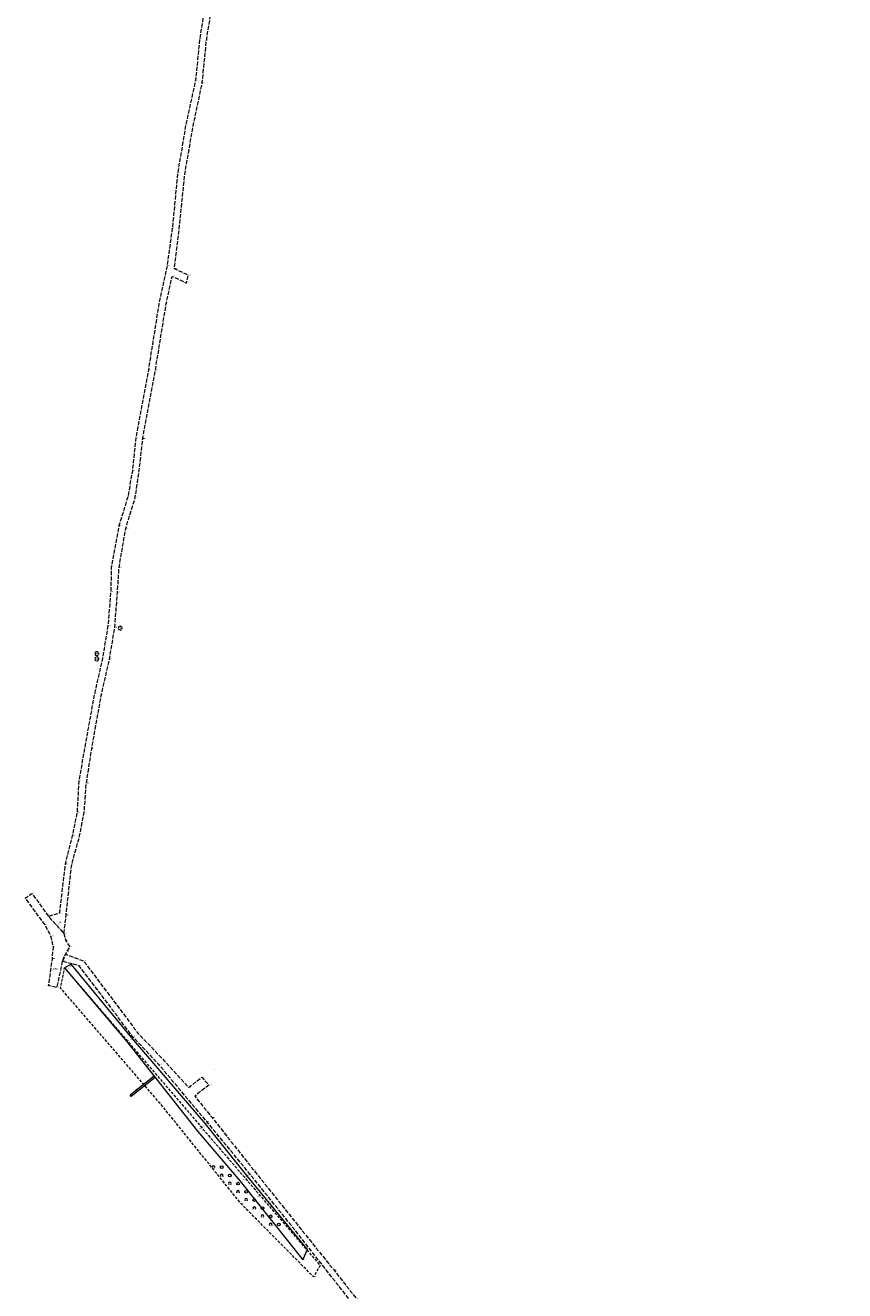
# Model space of a CAD drawing. Header units: metres. Extents: x 5550599 to 5555211, y 5707845 to 5713518.
# Tile 26 of 31: x 5550599 to 5550900, y 5711953 to 5712418. Entities that reach past the tile are written whole.
import ezdxf
from ezdxf.enums import TextEntityAlignment as Align

# ---------------------------------------------------------------- set-up
doc = ezdxf.new("R2010")
doc.units = ezdxf.units.M
doc.header["$MEASUREMENT"] = 0
doc.linetypes.add('2 1', pattern=[3, 2, -1])
doc.linetypes.add('3 1', pattern=[4, 3, -1])
for name, color, linetype, lineweight in [('Dzialki', 7, 'Continuous', 18), ('OTKR - Rów przydrożny', 7, 'Continuous', 15), ('OTKR - Rów przydrożny - symbol', 7, 'Continuous', 15), ('OTKU - Obszar utwardzony', 7, 'Continuous', 15), ('OTKU_O - Obszar utwardzony', 7, 'Continuous', 15), ('OTZK - Zadrzewienie lub zakrzewienie', 7, 'Continuous', 15), ('OTZL - Drzewo liściaste', 7, 'Continuous', 15)]:
    doc.layers.add(name, color=color, linetype=linetype, lineweight=lineweight)
doc.styles.add('MapaZas', font='arial.ttf', dxfattribs={"width": 0.87, "height": 0.9})

# ---------------------------------------------------------------- blocks, each defined once
blk = doc.blocks.new('OTZK_1776')
at = {"layer": 'OTZK - Zadrzewienie lub zakrzewienie', "color": 7, "linetype": 'Continuous', "lineweight": 18}
blk.add_circle((3, 0), 1, dxfattribs=at)
blk.add_arc((-3, 0), 1, 318.59038, 221.40962, dxfattribs=at)
blk = doc.blocks.new('OTZK_1777')
at = {"layer": 'OTZK - Zadrzewienie lub zakrzewienie', "color": 7, "linetype": 'Continuous', "lineweight": 18}
blk.add_circle((3, 0), 1, dxfattribs=at)
blk.add_arc((-3, 0), 1, 318.59038, 221.40962, dxfattribs=at)
blk = doc.blocks.new('OTZK_1778')
at = {"layer": 'OTZK - Zadrzewienie lub zakrzewienie', "color": 7, "linetype": 'Continuous', "lineweight": 18}
blk.add_circle((3, 0), 1, dxfattribs=at)
blk.add_arc((-3, 0), 1, 318.59038, 221.40962, dxfattribs=at)
blk = doc.blocks.new('OTZK_1779')
at = {"layer": 'OTZK - Zadrzewienie lub zakrzewienie', "color": 7, "linetype": 'Continuous', "lineweight": 18}
blk.add_circle((3, 0), 1, dxfattribs=at)
blk.add_arc((-3, 0), 1, 318.59038, 221.40962, dxfattribs=at)
blk = doc.blocks.new('OTZK_1780')
at = {"layer": 'OTZK - Zadrzewienie lub zakrzewienie', "color": 7, "linetype": 'Continuous', "lineweight": 18}
blk.add_circle((3, 0), 1, dxfattribs=at)
blk.add_arc((-3, 0), 1, 318.59038, 221.40962, dxfattribs=at)
blk = doc.blocks.new('OTZK_1781')
at = {"layer": 'OTZK - Zadrzewienie lub zakrzewienie', "color": 7, "linetype": 'Continuous', "lineweight": 18}
blk.add_circle((3, 0), 1, dxfattribs=at)
blk.add_arc((-3, 0), 1, 318.59038, 221.40962, dxfattribs=at)
blk = doc.blocks.new('OTZK_1782')
at = {"layer": 'OTZK - Zadrzewienie lub zakrzewienie', "color": 7, "linetype": 'Continuous', "lineweight": 18}
blk.add_circle((3, 0), 1, dxfattribs=at)
blk.add_arc((-3, 0), 1, 318.59038, 221.40962, dxfattribs=at)
blk = doc.blocks.new('OTZK_1783')
at = {"layer": 'OTZK - Zadrzewienie lub zakrzewienie', "color": 7, "linetype": 'Continuous', "lineweight": 18}
blk.add_circle((3, 0), 1, dxfattribs=at)
blk.add_arc((-3, 0), 1, 318.59038, 221.40962, dxfattribs=at)
blk = doc.blocks.new('*U1872')
at = {"layer": 'OTZK - Zadrzewienie lub zakrzewienie', "color": 7, "linetype": 'Continuous', "lineweight": 18, "xscale": 0.5, "yscale": 0.5, "zscale": 0.5}
for name, p in [('OTZK_1783', (0, 10.5)), ('OTZK_1782', (3, 7.5)), ('OTZK_1781', (6, 4.5)), ('OTZK_1780', (9, 1.5)), ('OTZK_1779', (12, -1.5)), ('OTZK_1778', (15, -4.5)), ('OTZK_1777', (18, -7.5)), ('OTZK_1776', (21, -10.5))]:
    blk.add_blockref(name, p, dxfattribs=at)
blk = doc.blocks.new('OTZL')
at = {"layer": 'OTZL - Drzewo liściaste', "color": 96, "linetype": 'Continuous', "lineweight": 18, "true_color": 0x008700, "flags": 128}
blk.add_lwpolyline([(-0.05, 0, 1), (0.05, 0, 1), (-0.05, 0)], format="xyb", dxfattribs=at)
at = {"layer": 'OTZL - Drzewo liściaste', "color": 96, "linetype": 'Continuous', "lineweight": 18, "true_color": 0x008700}
for centre, start, end in [((-0.65, 0.47), 84, 204), ((0.25, 0.76), 12, 132), ((0.8, 0), 300, 60), ((-0.65, -0.47), 156, 276), ((0.25, -0.76), 228, 348)]:
    blk.add_arc(centre, 0.7, start, end, dxfattribs=at)

msp = doc.modelspace()

# ---------------------------------------------------------------- linework, layer by layer
at = {"layer": 'OTKR - Rów przydrożny', "color": 7, "linetype": 'Continuous', "lineweight": 18, "flags": 128}
msp.add_lwpolyline([(5550680.22, 5711995.5), (5550665.07, 5712014.48), (5550637.99, 5712046.04), (5550615.65, 5712073.11), (5550613.26, 5712071.74), (5550636.06, 5712044.83), (5550662.05, 5712011.84), (5550677.79, 5711993.41), (5550700.79, 5711964.55), (5550702.56, 5711968.32), (5550680.22, 5711995.5)], close=True, dxfattribs=at)
at = {"layer": 'OTKR - Rów przydrożny - symbol', "color": 7, "linetype": 'Continuous', "lineweight": 18}
for p, q in [((5550646.2, 5712031.96), (5550637.37, 5712025)), ((5550646.51, 5712031.57), (5550637.68, 5712024.61))]:
    msp.add_line(p, q, dxfattribs=at)
at = {"layer": 'OTKR - Rów przydrożny - symbol', "color": 7, "linetype": 'Continuous', "lineweight": 18, "transparency": 33554457, "flags": 128}
for points in [[(5550646.51, 5712031.57), (5550646.2, 5712031.96), (5550646.2, 5712031.96)], [(5550637.68, 5712024.61), (5550637.37, 5712025), (5550637.37, 5712025)]]:
    msp.add_lwpolyline(points, dxfattribs=at)
at = {"layer": 'OTKU - Obszar utwardzony', "color": 7, "linetype": '3 1', "lineweight": 18, "ltscale": 0.5, "flags": 128}
for points in [[(5550613.04, 5712084.35), (5550613.81, 5712091.12), (5550615.87, 5712109.73), (5550618.62, 5712119.53), (5550620.46, 5712128.85), (5550621.27, 5712139.55), (5550623.22, 5712152.12), (5550626.74, 5712171.8), (5550629.76, 5712185.04), (5550631.71, 5712196.76), (5550632.69, 5712209.6), (5550633.29, 5712218.77), (5550635.72, 5712233.11), (5550639.21, 5712244.44), (5550640.67, 5712254.3), (5550641.97, 5712265.97), (5550646.58, 5712291.04), (5550650.63, 5712315.72), (5550652.77, 5712325.64), (5550658.06, 5712323.2), (5550658.66, 5712326.06), (5550653.59, 5712328.4), (5550655.37, 5712343), (5550657.44, 5712363.21), (5550660.5, 5712380.91), (5550663.85, 5712396.68), (5550665.36, 5712412.19), (5550670.44, 5712443.39), (5550672.89, 5712458.94), (5550677.72, 5712487.35), (5550680.46, 5712502.31), (5550682.52, 5712522.17), (5550684.15, 5712536.05), (5550687.53, 5712553.81), (5550688.48, 5712558.46), (5550691.62, 5712576.49), (5550694.73, 5712592.61), (5550700.9, 5712593.62), (5550714.26, 5712595.2), (5550713.75, 5712597.9), (5550695.65, 5712596.28), (5550695.96, 5712601.22), (5550698.17, 5712616.21), (5550701.71, 5712638.24), (5550705.5, 5712662.76), (5550711.1, 5712694.61), (5550713.31, 5712712.09), (5550715.31, 5712729.24), (5550718.98, 5712747.14), (5550723.66, 5712776.65), (5550724.69, 5712784.09), (5550729.34, 5712815.07), (5550733.41, 5712841.09), (5550737.36, 5712863.18), (5550740.1, 5712879), (5550743.58, 5712902.36), (5550747.55, 5712930.26), (5550751.15, 5712955.1), (5550756.59, 5712984.96), (5550759.82, 5713008.29), (5550760.92, 5713015.01), (5550761.52, 5713018.84), (5550764.7, 5713038.76), (5550768.12, 5713055.57), (5550772.64, 5713086.81), (5550775.42, 5713104.47), (5550778.75, 5713123.91), (5550781.1, 5713139.12), (5550785.44, 5713163.33), (5550790.25, 5713196.38), (5550793.22, 5713212.16), (5550794.29, 5713215.36), (5550794.54, 5713219.5), (5550800.13, 5713256.91), (5550806.12, 5713294.09), (5550810.61, 5713323.53), (5550815.35, 5713354.42), (5550817.97, 5713370.63), (5550822.28, 5713398.19), (5550826.78, 5713426.72), (5550830.5, 5713449.98), (5550833.49, 5713468.92), (5550835.1, 5713480.02), (5550836.86, 5713488.19), (5550833.88, 5713489.78), (5550832.29, 5713480.76), (5550830.66, 5713469.12), (5550827.81, 5713450.42), (5550824.19, 5713427.21), (5550819.71, 5713398.81), (5550815.59, 5713370.8), (5550812.93, 5713354.47), (5550808.2, 5713324.27), (5550803.29, 5713294.51), (5550797.7, 5713257.08), (5550792.17, 5713219.86), (5550787.88, 5713196.87), (5550783.33, 5713163.57), (5550778.78, 5713139.39), (5550777.54, 5713133.59), (5550777.13, 5713129.94), (5550776.2, 5713124.39), (5550772.89, 5713104.73), (5550770.07, 5713087.08), (5550767.81, 5713071.02), (5550767.28, 5713066.11), (5550765.8, 5713055.98), (5550762.01, 5713039.19), (5550757.66, 5713008.72), (5550754.17, 5712985.46), (5550748.88, 5712955.64), (5550745.15, 5712930.49), (5550741.24, 5712902.93), (5550737.66, 5712878.92), (5550734.88, 5712863.58), (5550731.05, 5712841.76), (5550726.87, 5712815.27), (5550724.22, 5712799.72), (5550723.98, 5712796.73), (5550722.2, 5712784.01), (5550721.11, 5712776.72), (5550716.7, 5712748.07), (5550713.09, 5712729.44), (5550710.84, 5712712.84), (5550708.73, 5712694.84), (5550703.06, 5712663.03), (5550699.23, 5712638.49), (5550695.74, 5712616.66), (5550693.62, 5712601.54), (5550692.12, 5712595.85), (5550675.59, 5712593.78), (5550675.86, 5712590.92), (5550688.41, 5712592.01), (5550691.82, 5712591.09), (5550689.06, 5712576.4), (5550686.3, 5712560.57), (5550684.76, 5712552.28), (5550681.5, 5712536.44), (5550679.88, 5712522.29), (5550677.98, 5712502.73), (5550675.31, 5712487.7), (5550670.35, 5712459.72), (5550667.64, 5712443.46), (5550665.21, 5712427.97), (5550664.44, 5712422.56), (5550662.88, 5712412.75), (5550661.36, 5712397.57), (5550657.78, 5712381.3), (5550654.8, 5712363.59), (5550652.83, 5712343.3), (5550650.91, 5712329.53), (5550648.03, 5712316.34), (5550644.03, 5712291.28), (5550639.45, 5712266.53), (5550638.16, 5712254.3), (5550636.55, 5712244.92), (5550633.19, 5712234.03), (5550630.43, 5712218.9), (5550630.22, 5712209.86), (5550629.17, 5712197.32), (5550627.21, 5712185.53), (5550624.23, 5712172.32), (5550620.61, 5712152.61), (5550618.5, 5712140.34), (5550617.84, 5712128.8), (5550616.04, 5712120.24), (5550613.46, 5712109.81), (5550611.33, 5712091.84), (5550607.36, 5712090.69), (5550610.15, 5712087.58), (5550613.04, 5712084.35)], [(5550612.43, 5712074.2), (5550610.4, 5712064.58), (5550607.4, 5712065.2), (5550608.79, 5712075.06), (5550609.13, 5712079.54), (5550608.23, 5712083.41), (5550606.08, 5712087.59), (5550598.83, 5712097.42), (5550601.27, 5712099.12), (5550607.36, 5712090.69), (5550610.15, 5712087.58), (5550613.04, 5712084.35), (5550613.55, 5712081.93), (5550615.22, 5712079.5), (5550613.96, 5712077.74), (5550613.57, 5712076.82), (5550612.43, 5712074.2)]]:
    msp.add_lwpolyline(points, close=True, dxfattribs=at)
msp.add_lwpolyline([(5550897.14, 5711732.71), (5550877.27, 5711758.67), (5550872.72, 5711761.05), (5550867.96, 5711760.55), (5550864.33, 5711763.8), (5550869.71, 5711767.59), (5550858.03, 5711781.95), (5550850.8, 5711789.92), (5550838.77, 5711803.24), (5550817.94, 5711828.71), (5550803.86, 5711843.59), (5550785.91, 5711866.2), (5550761.64, 5711895.43), (5550752.27, 5711908.02), (5550739.57, 5711923.66), (5550720.84, 5711946.31), (5550710.72, 5711959.14), (5550698.22, 5711975.11), (5550681.37, 5711996.05), (5550665.61, 5712015.2), (5550647.89, 5712036.28), (5550638.22, 5712046.59), (5550626.27, 5712062.5), (5550618.56, 5712072.55), (5550612.43, 5712074.2), (5550613.57, 5712076.82), (5550620.33, 5712074.24), (5550628.2, 5712063.72), (5550640.06, 5712047.98), (5550649.73, 5712037.81), (5550658.84, 5712027.83), (5550663.72, 5712031.59), (5550666.25, 5712028.71), (5550661.06, 5712024.67), (5550667.57, 5712016.67), (5550682.85, 5711997.38), (5550699.71, 5711976.36), (5550712.36, 5711960.64), (5550722.41, 5711947.9), (5550741.43, 5711925.32), (5550754.15, 5711909.85), (5550763.67, 5711897.47), (5550788.04, 5711868.25), (5550806.02, 5711845.17), (5550814.17, 5711836.13), (5550819.22, 5711842.46), (5550821.34, 5711840.89), (5550816.97, 5711832.86), (5550819.61, 5711830.25), (5550840.63, 5711804.79), (5550852.52, 5711791.62), (5550860.2, 5711783.96), (5550872.15, 5711770.12), (5550879.64, 5711760.79), (5550899.85, 5711734.75)], dxfattribs=at)
at = {"layer": 'OTZK - Zadrzewienie lub zakrzewienie', "color": 7, "linetype": '2 1', "lineweight": 18, "ltscale": 0.5, "flags": 128}
msp.add_lwpolyline([(5550613.26, 5712071.74), (5550707.17, 5711962.5), (5550704.77, 5711958.32), (5550678.18, 5711985.09), (5550648.18, 5712022.28), (5550611.78, 5712064.33), (5550613.26, 5712071.74)], close=True, dxfattribs=at)

# ---------------------------------------------------------------- block references
at = {"layer": 'OTZK - Zadrzewienie lub zakrzewienie', "color": 7, "linetype": 'Continuous', "lineweight": 18}
msp.add_blockref('*U1872', (5550669.47, 5711988.06), dxfattribs=at)
at = {"layer": 'OTZL - Drzewo liściaste', "color": 96, "linetype": 'Continuous', "lineweight": 18, "true_color": 0x008700, "xscale": 0.5, "yscale": 0.5, "zscale": 0.5}
for p in [(5550633.72, 5712196.49), (5550625.08, 5712185.18), (5550625.11, 5712187.13)]:
    msp.add_blockref('OTZL', p, dxfattribs=at)

# ---------------------------------------------------------------- texts
at = {"layer": 'Dzialki', "color": 5, "linetype": 'Continuous', "lineweight": 18, "style": 'MapaZas', "width": 0.8}
for s, p in [('2872', (5550662.88, 5712412.75)), ('2871', (5550665.36, 5712412.19)), ('2870', (5550661.36, 5712397.57)), ('2869', (5550663.85, 5712396.68)), ('2867', (5550657.78, 5712381.3)), ('2868', (5550660.5, 5712380.91)), ('2866', (5550654.8, 5712363.59)), ('2865', (5550657.44, 5712363.21)), ('2864', (5550652.83, 5712343.3)), ('2863', (5550655.37, 5712343)), ('2862', (5550650.91, 5712329.53)), ('2858', (5550652.77, 5712325.64)), ('2861', (5550653.59, 5712328.4)), ('2860', (5550658.66, 5712326.06)), ('2859', (5550658.06, 5712323.2)), ('2857', (5550648.03, 5712316.34)), ('2856', (5550650.63, 5712315.72)), ('2854', (5550644.03, 5712291.28)), ('2855', (5550646.58, 5712291.04)), ('2853', (5550639.45, 5712266.53)), ('2852', (5550641.97, 5712265.97)), ('2850', (5550638.16, 5712254.3)), ('2851', (5550640.67, 5712254.3)), ('2848', (5550636.55, 5712244.92)), ('2849', (5550639.21, 5712244.44)), ('2847', (5550633.19, 5712234.03)), ('2846', (5550635.72, 5712233.11)), ('2844', (5550630.43, 5712218.9)), ('2845', (5550633.29, 5712218.77)), ('2842', (5550630.22, 5712209.86)), ('2843', (5550632.69, 5712209.6)), ('2841', (5550629.17, 5712197.32)), ('2840', (5550631.71, 5712196.76)), ('2839', (5550633.72, 5712196.49)), ('2838', (5550625.11, 5712187.13)), ('2837', (5550625.08, 5712185.18)), ('2835', (5550627.21, 5712185.53)), ('2836', (5550629.76, 5712185.04)), ('2834', (5550624.23, 5712172.32)), ('2833', (5550626.74, 5712171.8)), ('2831', (5550620.61, 5712152.61)), ('2832', (5550623.22, 5712152.12)), ('2830', (5550618.5, 5712140.34)), ('2829', (5550621.27, 5712139.55)), ('2827', (5550617.84, 5712128.8)), ('2828', (5550620.46, 5712128.85)), ('2826', (5550616.04, 5712120.24)), ('2825', (5550618.62, 5712119.53)), ('2823', (5550613.46, 5712109.81)), ('2824', (5550615.87, 5712109.73)), ('2813', (5550598.83, 5712097.42)), ('2814', (5550601.27, 5712099.12)), ('2815', (5550607.36, 5712090.69)), ('2822', (5550611.33, 5712091.84)), ('2821', (5550613.81, 5712091.12)), ('2812', (5550606.08, 5712087.59)), ('2811', (5550608.23, 5712083.41)), ('2816', (5550610.15, 5712087.58)), ('2817', (5550613.04, 5712084.35)), ('2810', (5550609.13, 5712079.54)), ('2818', (5550613.55, 5712081.93)), ('2819', (5550615.22, 5712079.5)), ('2809', (5550608.79, 5712075.06)), ('2805', (5550612.43, 5712074.2)), ('2804', (5550613.57, 5712076.82)), ('2820', (5550613.96, 5712077.74)), ('2799', (5550620.33, 5712074.24)), ('2803', (5550613.26, 5712071.74)), ('2802', (5550614.23, 5712071.64)), ('2801', (5550615.25, 5712072.25)), ('2800', (5550615.65, 5712073.11)), ('2798', (5550618.56, 5712072.55)), ('2807', (5550607.4, 5712065.2)), ('2806', (5550610.4, 5712064.58)), ('2808', (5550611.78, 5712064.33)), ('2797', (5550626.27, 5712062.5)), ('2796', (5550628.2, 5712063.72)), ('2794', (5550638.22, 5712046.59)), ('2795', (5550640.06, 5712047.98)), ('2790', (5550636.06, 5712044.83)), ('2793', (5550636.43, 5712045.02)), ('2791', (5550637.39, 5712045.59)), ('2792', (5550637.99, 5712046.04)), ('2788', (5550649.73, 5712037.81)), ('2789', (5550647.89, 5712036.28)), ('2787', (5550668.09, 5712034.34)), ('2786', (5550658.84, 5712027.83)), ('2785', (5550663.72, 5712031.59)), ('2784', (5550666.25, 5712028.71)), ('2777', (5550637.53, 5712024.8)), ('2783', (5550661.06, 5712024.67)), ('2776', (5550648.18, 5712022.28)), ('2779', (5550665.07, 5712014.48)), ('2781', (5550665.61, 5712015.2)), ('2782', (5550667.57, 5712016.67)), ('2774', (5550662.05, 5712011.84)), ('2775', (5550662.74, 5712012.65)), ('2780', (5550663.98, 5712013.52)), ('2766', (5550680.22, 5711995.5)), ('2764', (5550681.37, 5711996.05)), ('2765', (5550682.85, 5711997.38)), ('2772', (5550677.79, 5711993.41)), ('2773', (5550678.49, 5711993.8)), ('2767', (5550679.29, 5711994.91)), ('2778', (5550678.18, 5711985.09)), ('2763', (5550698.22, 5711975.11)), ('2762', (5550699.71, 5711976.36)), ('2769', (5550701.7, 5711967.7)), ('2768', (5550702.56, 5711968.32)), ('2771', (5550700.79, 5711964.55)), ('2770', (5550700.81, 5711966.57)), ('2760', (5550704.77, 5711958.32)), ('2761', (5550707.17, 5711962.5)), ('2757', (5550710.72, 5711959.14)), ('2758', (5550712.36, 5711960.64))]:
    msp.add_text(s, height=0.3, dxfattribs=at).set_placement(p)
at = {"layer": 'OTKR - Rów przydrożny', "color": 7, "linetype": 'Continuous', "lineweight": 18, "style": 'MapaZas', "width": 0.87}
msp.add_text('w.', height=0.75, dxfattribs=at).set_placement((5550684.67, 5711988.01), align=Align.MIDDLE_CENTER)
at = {"layer": 'OTKR - Rów przydrożny - symbol', "color": 7, "linetype": 'Continuous', "lineweight": 18, "style": 'MapaZas', "width": 0.87}
msp.add_text('w.', height=0.75, dxfattribs=at).set_placement((5550639.83, 5712027.32), align=Align.MIDDLE_CENTER)
at = {"layer": 'OTKU_O - Obszar utwardzony', "color": 7, "linetype": 'Continuous', "lineweight": 18, "style": 'MapaZas', "width": 0.87}
for s, p in [('j.i.', (5550611.76, 5712088.61)), ('j.zw.', (5550610.01, 5712071.48))]:
    msp.add_text(s, height=0.75, dxfattribs=at).set_placement(p, align=Align.MIDDLE_CENTER)

doc.saveas('drawing.dxf')
